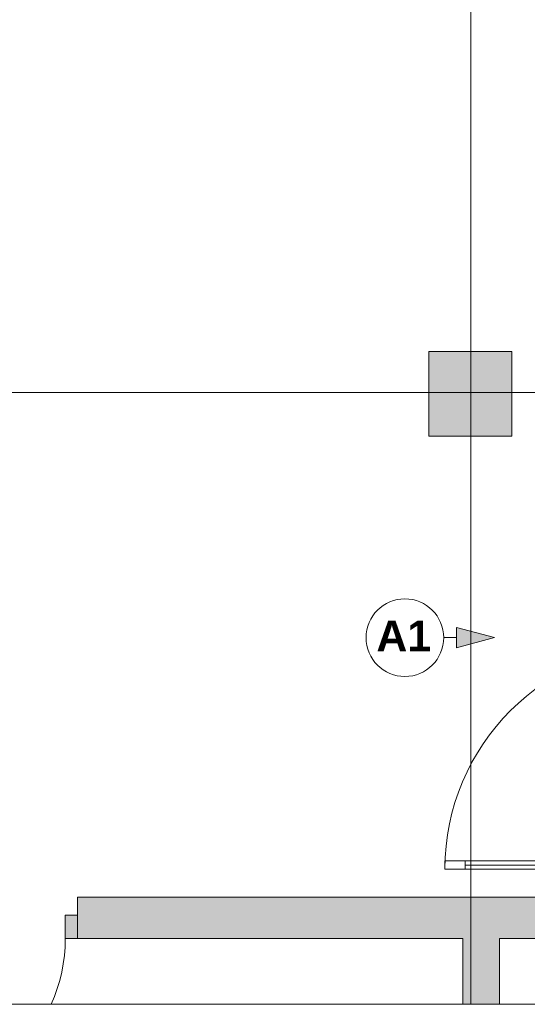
# Paper-space layout 'A-50 WYKOŃCZENIA ŚCIAN - PIĘTRO 5' of a CAD drawing. Header units: millimetres. Extents: x 0 to 420, y 0 to 297.
# Tile 6 of 11: x 173 to 198, y 101 to 149. Entities that reach past the tile are written whole.
import ezdxf
from ezdxf.xclip import XClip

# ---------------------------------------------------------------- set-up
doc = ezdxf.new("R2010")
doc.units = ezdxf.units.MM
doc.header["$MEASUREMENT"] = 0
doc.header["$XCLIPFRAME"] = 0
doc.linetypes.add('DASHDOTX2', pattern=[1000, 500, -250, 0, -250])
doc.linetypes.add('PRZERYWANA_DU_A', pattern=[550, 350.0000000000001, -199.9999999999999])
for name, color, linetype, lineweight in [('0_Nr_pióra__2', 8, 'Continuous', 13), ('A__OKŁADZINY ŚCIAN_Nr_pióra__1', 7, 'Continuous', 20), ('A_ściany_Nr_pióra__1', 7, 'Continuous', 20), ('Drzwi Archicad_Nr_pióra__1', 7, 'Continuous', 20), ('Drzwi Archicad_Nr_pióra__3', 252, 'Continuous', 13)]:
    doc.layers.add(name, color=color, linetype=linetype, lineweight=lineweight)
for name, color, linetype in [('A__OKŁADZINY ŚCIAN', 7, 'Continuous'), ('A_podrys', 7, 'Continuous'), ('A_ściany', 7, 'Continuous'), ('Drzwi Archicad', 7, 'Continuous')]:
    doc.layers.add(name, color=color, linetype=linetype)
doc.layers.add('A_osie_Nr_pióra__16', color=7, linetype='Continuous', lineweight=5, true_color=0x0f0f0f)
doc.styles.add('STYL_AUTOMATYCZNY_3', font='arial.ttf')

# ---------------------------------------------------------------- blocks, each defined once
blk = doc.blocks.new('Rysunek_1_1', base_point=(-1580.270704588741, -278.4727295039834))
at = {"layer": 'A__OKŁADZINY ŚCIAN', "linetype": 'Continuous', "lineweight": 0, "true_color": 0x000000}
blk.add_hatch(color=18, dxfattribs=at).paths.add_polyline_path([(196.1905036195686, 118.5838918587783), (194.3244786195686, 119.0838918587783), (194.3244786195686, 118.0838918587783)])
at = {"layer": 'A_ściany', "linetype": 'Continuous', "lineweight": 0, "true_color": 0x000000}
for points in [[(197.0264043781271, 132.6121045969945), (192.966404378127, 132.6121045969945), (192.966404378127, 128.4621045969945), (197.0264043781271, 128.4621045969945)], [(194.6264043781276, 105.8521044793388), (175.7264042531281, 105.8521044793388), (175.7264042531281, 103.8221045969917), (194.6264043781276, 103.8221045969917)], [(196.426405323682, 105.8521034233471), (194.6264025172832, 105.8521034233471), (194.6264025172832, 100.6021064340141), (196.426405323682, 100.6021064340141)], [(211.326404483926, 105.8521044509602), (196.4264043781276, 105.8521044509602), (196.4264043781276, 103.8221045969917), (211.326404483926, 103.8221045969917)]]:
    blk.add_hatch(color=18, dxfattribs=at).paths.add_polyline_path(points)
at = {"layer": 'Drzwi Archicad', "linetype": 'Continuous', "lineweight": 0, "true_color": 0xfdfdfd}
blk.add_hatch(color=7, dxfattribs=at).paths.add_polyline_path([(175.7264043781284, 104.9721045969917), (175.1264043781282, 104.9721045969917), (175.1264043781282, 103.8221045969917), (175.7264043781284, 103.8221045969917)])
at = {"layer": '0_Nr_pióra__2', "color": 8, "linetype": 'PRZERYWANA_DU_A', "lineweight": 13, "flags": 128}
for points in [[(161.8554191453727, 100.6021045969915), (196.8554191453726, 100.6021045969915)], [(196.8554191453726, 100.6021045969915), (288.9206293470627, 100.6021045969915)]]:
    blk.add_lwpolyline(points, dxfattribs=at)
at = {"layer": 'A__OKŁADZINY ŚCIAN_Nr_pióra__1', "color": 7, "linetype": 'Continuous', "lineweight": 20}
for p, q in [((194.3244800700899, 118.0838923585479), (194.3244800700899, 119.0838926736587)), ((196.1905019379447, 118.5838906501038), (194.3244800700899, 119.0838926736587)), ((193.6905030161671, 118.5838906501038), (194.3244800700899, 118.5838906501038)), ((196.1905019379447, 118.5838906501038), (194.3244800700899, 118.0838923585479))]:
    blk.add_line(p, q, dxfattribs=at)
blk.add_circle((191.7876750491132, 118.5838918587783), 1.902828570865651, dxfattribs=at)
at = {"layer": 'A_osie_Nr_pióra__16', "color": 250, "linetype": 'DASHDOTX2', "lineweight": 5, "true_color": 0x0f0f0f}
for p, q in [((195.0264056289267, 250.0600823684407), (195.0264056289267, 100.6021042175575)), ((288.9206284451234, 130.6021081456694), (64.7217369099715, 130.6021081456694))]:
    blk.add_line(p, q, dxfattribs=at)
at = {"layer": 'A_ściany_Nr_pióra__1', "color": 7, "linetype": 'Continuous', "lineweight": 20}
for p, q in [((175.726402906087, 105.8521053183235), (176.0964044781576, 105.8521053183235)), ((175.726402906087, 104.9721036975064), (175.726402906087, 105.8521053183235)), ((175.726402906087, 103.822103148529), (175.726402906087, 104.9721036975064)), ((175.726402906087, 103.822103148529), (176.196403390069, 103.822103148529))]:
    blk.add_line(p, q, dxfattribs=at)
at = {"layer": 'A_ściany_Nr_pióra__1', "color": 7, "linetype": 'Continuous', "lineweight": 20, "flags": 128}
for points in [[(197.0264043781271, 132.6121045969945), (192.966404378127, 132.6121045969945)], [(192.966404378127, 132.6121045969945), (192.966404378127, 128.4621045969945)], [(197.0264043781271, 128.4621045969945), (197.0264043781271, 132.6121045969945)], [(192.966404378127, 128.4621045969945), (197.0264043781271, 128.4621045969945)], [(194.6264043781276, 105.8521045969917), (175.7264043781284, 105.8521045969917)], [(196.4264043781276, 105.8521045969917), (194.6264043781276, 105.8521045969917)], [(211.3264043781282, 105.8521045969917), (196.4264043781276, 105.8521045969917)], [(175.7264043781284, 103.8221045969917), (194.6264043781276, 103.8221045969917)], [(194.6264043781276, 103.8221045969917), (194.6264043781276, 100.6021045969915)], [(196.4264043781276, 103.8221045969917), (211.3264043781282, 103.8221045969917)], [(196.4264043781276, 100.6021045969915), (196.4264043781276, 103.8221045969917)]]:
    blk.add_lwpolyline(points, dxfattribs=at)
at = {"layer": 'Drzwi Archicad_Nr_pióra__1', "color": 7, "linetype": 'Continuous', "lineweight": 20}
for p, q in [((175.726402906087, 104.9721036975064), (175.726402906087, 105.8521053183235)), ((175.726402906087, 104.9721036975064), (175.726402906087, 105.8521053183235)), ((175.726402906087, 105.8521053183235), (176.0964044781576, 105.8521053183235)), ((175.726402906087, 105.8521053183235), (176.0964044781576, 105.8521053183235)), ((175.726402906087, 104.9721036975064), (175.1264057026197, 104.9721036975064)), ((175.1264057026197, 104.9721036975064), (175.1264057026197, 103.822103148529)), ((175.726402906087, 103.822103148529), (175.726402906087, 104.9721036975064)), ((175.726402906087, 103.822103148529), (175.726402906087, 104.9721036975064)), ((175.726402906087, 103.822103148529), (175.726402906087, 104.9721036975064)), ((175.1264057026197, 103.822103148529), (175.726402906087, 103.822103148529)), ((175.726402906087, 103.822103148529), (176.196403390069, 103.822103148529)), ((175.726402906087, 103.822103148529), (176.196403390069, 103.822103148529))]:
    blk.add_line(p, q, dxfattribs=at)
blk.add_arc((167.2998644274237, 103.8221045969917), 7.826539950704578, 335.7058921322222, 0, dxfattribs=at)
at = {"layer": 'Drzwi Archicad_Nr_pióra__3', "color": 252, "linetype": 'Continuous', "lineweight": 13}
for p, q in [((194.7514058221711, 107.6319665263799), (193.7514055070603, 107.6319665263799)), ((193.7514055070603, 107.6319665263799), (193.7514055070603, 107.2319671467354)), ((193.7514055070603, 107.2319671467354), (194.7514058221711, 107.2319671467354)), ((194.7514058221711, 107.2319671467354), (194.7514058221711, 107.6319665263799)), ((194.7514058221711, 107.4319649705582), (203.7514049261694, 107.4319649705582))]:
    blk.add_line(p, q, dxfattribs=at)
at = {"layer": 'Drzwi Archicad_Nr_pióra__3', "color": 252, "linetype": 'Continuous', "lineweight": 13, "flags": 128}
for points in [[(194.7514043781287, 107.431965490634), (203.7514043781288, 107.431965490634), (203.7514043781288, 107.6319654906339), (194.7514043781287, 107.6319654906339)], [(194.7514043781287, 107.231965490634), (203.7514043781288, 107.231965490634), (203.7514043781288, 107.431965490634), (194.7514043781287, 107.431965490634)]]:
    blk.add_lwpolyline(points, close=True, dxfattribs=at)
at = {"layer": 'Drzwi Archicad_Nr_pióra__3', "color": 252, "linetype": 'Continuous', "lineweight": 13}
blk.add_arc((204.7514043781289, 107.231965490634), 10.99999999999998, 90, 180, dxfattribs=at)
at = {"layer": 'A__OKŁADZINY ŚCIAN_Nr_pióra__1', "color": 7, "linetype": 'Continuous', "lineweight": 20, "insert": (193.0699650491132, 118.6696096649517), "char_height": 1.5, "attachment_point": 6, "style": 'STYL_AUTOMATYCZNY_3'}
blk.add_mtext('\\A1;{\\pqr;\\fArial|b1|i0|c238|p0;\\W1.000000;A1}', dxfattribs=at)

psp = doc.layouts.new('A-50 WYKOŃCZENIA ŚCIAN - PIĘTRO 5')

# ---------------------------------------------------------------- block references
at = {"layer": 'A_podrys', "color": 37, "linetype": 'Continuous', "lineweight": 5, "true_color": 0x656532}
ref = psp.add_blockref('Rysunek_1_1', (-1580.270704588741, -278.4727295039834), dxfattribs=at)
XClip(ref).set_block_clipping_path([(38.47065809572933, 100.6021045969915), (288.9206293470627, 276.3111614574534)])

doc.saveas('drawing.dxf')
